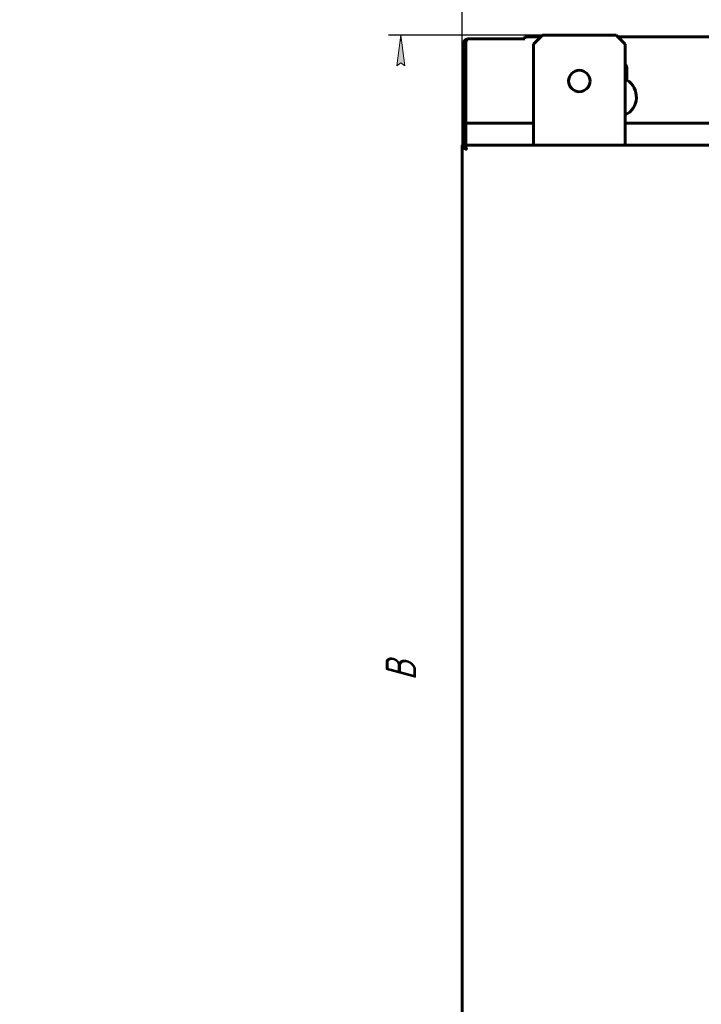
# Model space of a CAD drawing. Header units: millimetres. Extents: x 0 to 594, y 0 to 420.
# Tile 2 of 11: x 0 to 111, y 168 to 329. Entities that reach past the tile are written whole.
import ezdxf

# ---------------------------------------------------------------- set-up
doc = ezdxf.new("R2010")
doc.units = ezdxf.units.MM
doc.linetypes.add('K5LT_BASIC', pattern=[0])
doc.linetypes.add('K5LT_THIN', pattern=[0])
doc.layers.add('Системный слой', color=7, linetype='Continuous')
doc.styles.add('KDIMTEXTSTYLE', font='GOST_AU.SHX', dxfattribs={"width": 0.96, "oblique": 15, "height": 5})
doc.dimstyles.new('KDIMSTYLE (0.25)', dxfattribs={"dimtxt": 5, "dimasz": 1, "dimexe": 2, "dimexo": 0, "dimgap": 1, "dimtad": 1, "dimlfac": 4, "dimtxsty": 'KDIMTEXTSTYLE', "dimsah": 1, "dimcen": 0, "dimdle": 1, "dimadec": 0, "dimazin": 0, "dimtfac": 0.667, "dimtmove": 0, "dimatfit": 3, "dimfxl": 1, "dimtvp": 1, "dimtolj": 1, "dimtzin": 0, "dimarcsym": 0})

# ---------------------------------------------------------------- blocks, each defined once
blk = doc.blocks.new('U11')
at = {"layer": 'Системный слой', "color": 150, "linetype": 'K5LT_BASIC', "lineweight": 60, "true_color": 0x0080ff}
for p, q in [((83.96, 311.76), (72.91, 311.76)), ((131.66, 311.76), (98.96, 311.76)), ((179.36, 311.76), (146.66, 311.76)), ((222.16, 311.76), (194.36, 311.76))]:
    blk.add_line(p, q, dxfattribs=at)
blk = doc.blocks.new('U12')
at = {"layer": 'Системный слой', "color": 150, "linetype": 'K5LT_BASIC', "lineweight": 60, "true_color": 0x0080ff}
for p, q in [((72.78, 307.79), (72.78, 307.8)), ((72.78, 307.8), (72.78, 307.8)), ((72.79, 307.79), (72.78, 307.79)), ((72.8, 307.78), (72.79, 307.79)), ((72.79, 307.79), (72.79, 307.79)), ((72.79, 307.79), (72.79, 307.79)), ((72.79, 307.79), (72.79, 307.79)), ((72.81, 307.78), (72.8, 307.78)), ((72.81, 307.77), (72.81, 307.78)), ((72.82, 307.77), (72.81, 307.77)), ((72.83, 307.76), (72.82, 307.77)), ((72.82, 307.77), (72.82, 307.77)), ((72.82, 307.77), (72.82, 307.77)), ((72.84, 307.76), (72.83, 307.76)), ((72.84, 307.75), (72.84, 307.76)), ((72.85, 307.74), (72.84, 307.75)), ((72.84, 307.75), (72.84, 307.75)), ((72.84, 307.75), (72.84, 307.75)), ((72.84, 307.75), (72.84, 307.75)), ((72.86, 307.73), (72.85, 307.74)), ((72.87, 307.72), (72.86, 307.73)), ((72.87, 307.71), (72.87, 307.72)), ((72.87, 307.72), (72.87, 307.72)), ((72.88, 307.7), (72.87, 307.71)), ((72.87, 307.71), (72.87, 307.71)), ((72.89, 307.69), (72.88, 307.7)), ((72.9, 307.68), (72.89, 307.69)), ((72.91, 307.66), (72.9, 307.68)), ((72.9, 307.68), (72.9, 307.68)), ((72.9, 307.68), (72.9, 307.68)), ((72.9, 307.68), (72.9, 307.68)), ((72.92, 307.65), (72.91, 307.66)), ((72.92, 307.64), (72.92, 307.65)), ((72.93, 307.63), (72.92, 307.64)), ((72.92, 307.64), (72.92, 307.64)), ((72.94, 307.62), (72.93, 307.63)), ((72.93, 307.63), (72.93, 307.63)), ((72.95, 307.6), (72.94, 307.62)), ((72.95, 307.59), (72.95, 307.6)), ((72.96, 307.57), (72.95, 307.59)), ((72.95, 307.59), (72.95, 307.59)), ((72.95, 307.59), (72.95, 307.59)), ((72.95, 307.59), (72.95, 307.59)), ((72.97, 307.55), (72.96, 307.57)), ((72.98, 307.54), (72.97, 307.55)), ((72.99, 307.52), (72.98, 307.54)), ((72.98, 307.54), (72.98, 307.54)), ((72.98, 307.54), (72.98, 307.54)), ((72.98, 307.54), (72.98, 307.54)), ((73, 307.5), (72.99, 307.52)), ((73, 307.49), (73, 307.5)), ((73.01, 307.49), (73, 307.49)), ((73.01, 307.48), (73.01, 307.49)), ((73.01, 307.49), (73.01, 307.49)), ((73.02, 307.47), (73.01, 307.48)), ((73.04, 307.43), (73.02, 307.47))]:
    blk.add_line(p, q, dxfattribs=at)
blk = doc.blocks.new('U17')
at = {"layer": 'Системный слой', "color": 150, "linetype": 'K5LT_BASIC', "lineweight": 60, "true_color": 0x0080ff}
for p, q in [((85.21, 325.88), (82.54, 325.88)), ((132.91, 325.88), (97.71, 325.88)), ((180.61, 325.88), (145.41, 325.88)), ((212.54, 325.88), (193.11, 325.88))]:
    blk.add_line(p, q, dxfattribs=at)
blk = doc.blocks.new('KDIMARROW_01')
at = {"layer": 'Системный слой'}
blk.add_hatch(color=0, dxfattribs=at).paths.add_polyline_path([(-5, -0.66), (0, 0), (-5, 0.66), (-4.5, 0)])
at = {"layer": 'Системный слой', "color": 0, "linetype": 'K5LT_THIN', "lineweight": 18}
for p, q in [((-4.5, 0), (-5, 0.66)), ((-5, 0.66), (0, 0)), ((0, 0), (-5, -0.66)), ((-5, -0.66), (-4.5, 0)), ((0, 0), (-1, 0))]:
    blk.add_line(p, q, dxfattribs=at)

msp = doc.modelspace()

# ---------------------------------------------------------------- linework, layer by layer
at = {"layer": 'Системный слой', "color": 150, "linetype": 'K5LT_BASIC', "lineweight": 60, "true_color": 0x0080ff}
for p, q in [((73.2861, 325.5081), (82.5361, 325.5081)), ((82.5361, 325.5081), (82.5361, 325.8831)), ((85.4573, 326.1331), (83.9573, 324.6331)), ((97.4573, 326.1331), (85.4573, 326.1331)), ((98.9573, 324.6331), (97.4573, 326.1331)), ((72.5361, 324.7581), (72.9111, 324.7581)), ((72.5361, 324.7581), (72.5361, 311.7581)), ((72.9111, 324.7581), (72.9111, 311.7581)), ((83.9573, 324.6331), (83.9573, 308.1804)), ((98.9573, 308.1804), (98.9573, 324.6331)), ((99.2236, 320.5081), (99.2236, 318.7856)), ((72.5361, 311.7581), (72.9111, 311.7581)), ((72.5361, 308.1804), (72.5361, 311.7581)), ((72.9111, 308.2278), (72.9111, 311.7581)), ((72.9111, 308.2278), (72.9111, 311.5384)), ((72.2861, 136.4304), (72.2861, 308.1804)), ((72.2861, 308.1804), (72.6611, 308.1804)), ((72.6643, 308.1179), (72.7361, 308.1179)), ((72.7361, 308.1804), (72.7361, 307.8732)), ((72.7361, 308.1804), (222.3361, 308.1804)), ((72.8926, 307.6179), (72.9111, 307.6179)), ((72.9111, 308.1804), (72.9111, 308.2278)), ((72.9111, 307.6179), (72.9111, 307.6587)), ((72.9111, 307.6179), (72.9361, 307.6179))]:
    msp.add_line(p, q, dxfattribs=at)
msp.add_circle((91.4573, 318.6331), 1.75, dxfattribs=at)
for centre, radius, start, end in [((97.5361, 320.5081), 1.6875, 0, 32.626222), ((97.5361, 316.0081), 3.25, 295.931682, 58.719333)]:
    msp.add_arc(centre, radius, start, end, dxfattribs=at)
for points in [[(72.5361, 324.7581), (72.5361, 324.7987), (72.5426, 324.8787), (72.5712, 324.9948), (72.616, 325.1013), (72.6739, 325.1958), (72.7411, 325.2767), (72.8145, 325.3439), (72.8914, 325.398), (72.97, 325.4401), (73.0492, 325.4713), (73.1284, 325.4928), (73.2073, 325.5053), (73.2599, 325.5081), (73.2861, 325.5081)], [(72.9111, 324.7581), (72.9111, 324.7987), (72.9143, 324.8787), (72.9286, 324.9948), (72.9511, 325.1013), (72.98, 325.1958), (73.0136, 325.2767), (73.0503, 325.3439), (73.0887, 325.398), (73.128, 325.4401), (73.1676, 325.4713), (73.2072, 325.4928), (73.2467, 325.5053), (73.273, 325.5081), (73.2861, 325.5081)], [(73.0361, 307.4304), (72.9968, 307.4554), (72.9183, 307.5054), (72.8034, 307.5804), (72.6942, 307.6554), (72.5934, 307.7304), (72.5036, 307.8054), (72.4268, 307.8804), (72.3651, 307.9554), (72.3198, 308.0304), (72.2923, 308.1054), (72.2861, 308.1554), (72.2861, 308.1804)], [(73.0361, 307.4304), (73.0164, 307.4554), (72.9772, 307.5054), (72.9197, 307.5804), (72.8651, 307.6554), (72.8147, 307.7304), (72.7698, 307.8054), (72.7314, 307.8804), (72.7006, 307.9554), (72.678, 308.0304), (72.6642, 308.1054), (72.6611, 308.1554), (72.6611, 308.1804)], [(73.0361, 307.4304), (73.027, 307.4661), (73.0088, 307.5375), (72.9815, 307.6424), (72.9543, 307.743), (72.927, 307.8373), (72.8997, 307.9232), (72.8724, 307.9992), (72.8452, 308.0635), (72.8179, 308.115), (72.7906, 308.1525), (72.7633, 308.1753), (72.7452, 308.1804), (72.7361, 308.1804)]]:
    msp.add_open_spline(points, degree=3, dxfattribs=at)

# ---------------------------------------------------------------- block references
at = {"layer": 'Системный слой'}
for name in ['U17', 'U11', 'U12']:
    msp.add_blockref(name, (0, 0), dxfattribs=at)

# ---------------------------------------------------------------- dimensions: what is measured, and where the dimension line sits
at = {"layer": 'Системный слой', "color": 7}
msp.add_linear_dim(base=(72.2861, 336.1331), p1=(222.7861, 308.1804), p2=(72.2861, 308.1804), location=(147.5361, 336.1331), text='\\H5.0;\\W0.965;\\Q15;\\H5.0;\\W0.965;\\Q15;\\Q15;Ш', dimstyle='KDIMSTYLE (0.25)', override={"dimexo": 0, "dimblk1": 'KDIMARROW_01', "dimblk2": 'KDIMARROW_01', "dimse1": 0, "dimse2": 0, "dimclrt": 7, "dimtolj": 1}, dxfattribs=at).render()
msp.add_linear_dim(base=(62.2861, 326.1331), p1=(102.0611, 118.4856), p2=(85.4573, 326.1331), angle=90, location=(62.2861, 222.3093), text='\\H5.0;\\W0.965;\\Q15;\\H5.0;\\W0.965;\\Q15;\\Q15;В', dimstyle='KDIMSTYLE (0.25)', override={"dimexo": 0, "dimblk1": 'KDIMARROW_01', "dimblk2": 'KDIMARROW_01', "dimse1": 0, "dimse2": 0, "dimclrt": 7, "dimtolj": 1}, dxfattribs=at).render()

doc.saveas('drawing.dxf')
